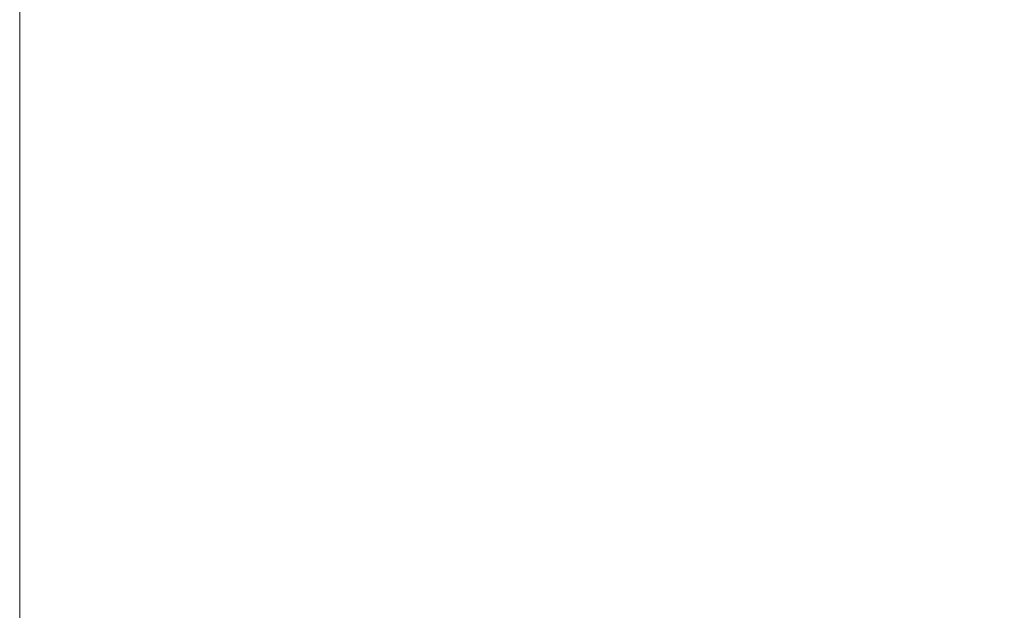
# Model space of a CAD drawing. Header units: millimetres. Extents: x -12989 to 402831, y -50461 to 30884.
# Tile 144 of 175: x 397509 to 398161, y -45163 to -44772. Entities that reach past the tile are written whole.
import ezdxf

# ---------------------------------------------------------------- set-up
doc = ezdxf.new("R2010")
doc.units = ezdxf.units.MM
doc.header["$MEASUREMENT"] = 0
doc.linetypes.add('Wipeout_Contour', pattern=[1000, 0, -1000])
doc.layers.add('AS_Belki.Import IFC', color=7, linetype='Continuous')
doc.layers.add('Nowe_A__SCIANY', color=7, linetype='Continuous')
doc.layers.add('AS_Belki.Import IFC_Nr_pióra__88', color=7, linetype='Continuous', lineweight=13)

# ---------------------------------------------------------------- blocks, each defined once
blk = doc.blocks.new('ElemPrzekroju_2_1', base_point=(362576.75, -45960.59))
at = {"color": 254, "linetype": 'Wipeout_Contour', "lineweight": 0, "ltscale": 6804067.487317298}
blk.add_wipeout([(397508.59, -45640.59), (398685.09, -45640.59), (398685.09, -44680.59), (397708.59, -44680.59), (397708.59, -44757.68), (397707.74, -44759.74), (397705.67, -44760.59), (397557.5, -44760.59), (397556.53, -44760.37), (397555.57, -44759.79), (397555.44, -44759.74), (397555.11, -44758.93), (397555.04, -44758.79), (397555, -44758.68), (397554.59, -44757.68), (397554.59, -44680.59), (397508.59, -44680.59)], dxfattribs=at).dxf.layer = 'Nowe_A__SCIANY'
blk = doc.blocks.new('ElemPrzekroju_239_1', base_point=(362576.75, -45960.59))
at = {"layer": 'AS_Belki.Import IFC_Nr_pióra__88', "color": 7, "linetype": 'Continuous', "lineweight": 13}
blk.add_line((397508.59, -45660.59), (397508.59, -41960.59), dxfattribs=at)

msp = doc.modelspace()

# ---------------------------------------------------------------- block references
at = {"layer": 'Nowe_A__SCIANY', "lineweight": 0}
msp.add_blockref('ElemPrzekroju_2_1', (362576.75, -45960.59), dxfattribs=at)

# ---------------------------------------------------------------- next in the draw order: block references
at = {"layer": 'AS_Belki.Import IFC', "lineweight": 0}
msp.add_blockref('ElemPrzekroju_239_1', (362576.75, -45960.59), dxfattribs=at)

doc.saveas('drawing.dxf')
